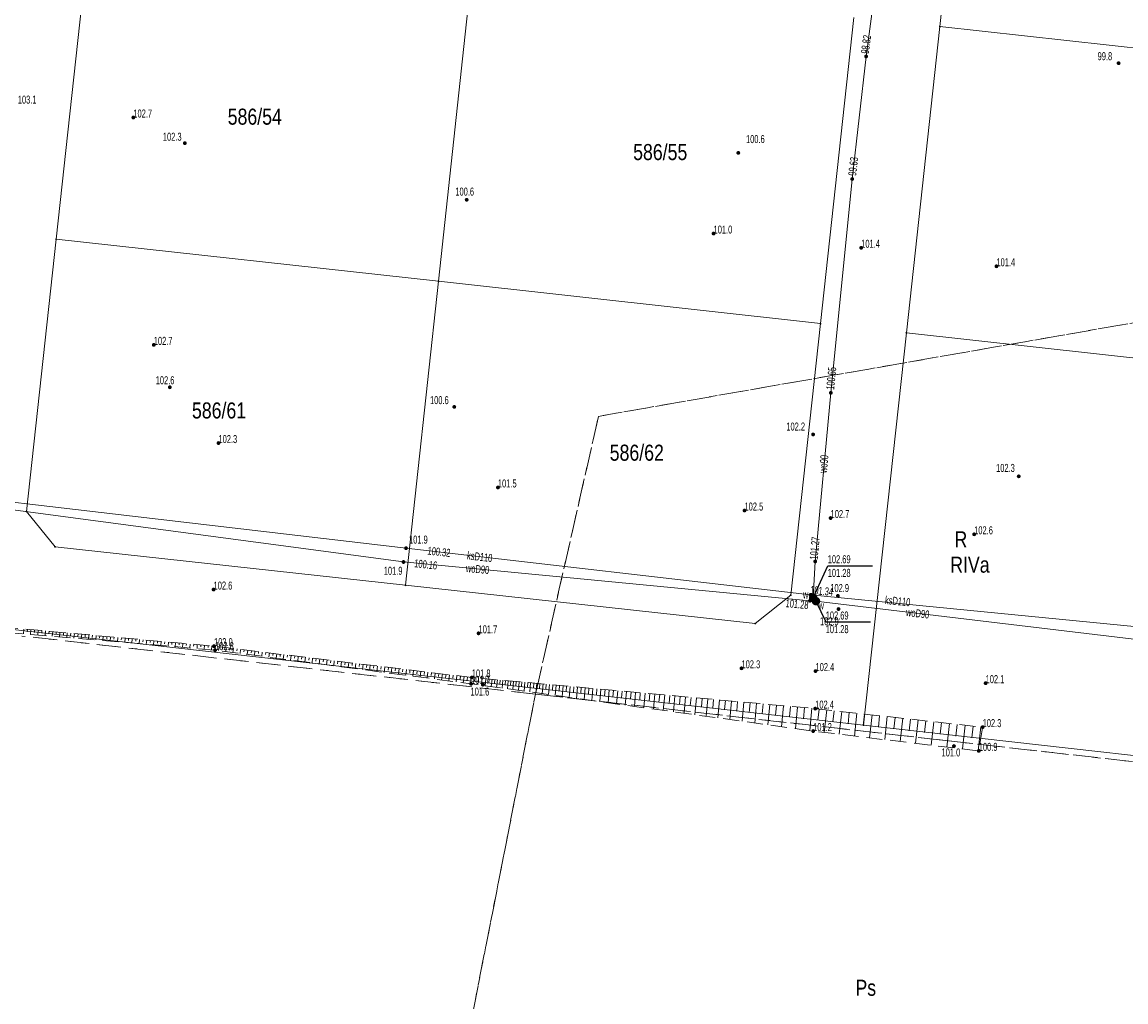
# Model space of a CAD drawing. Header units: inches. Extents: x 6497603 to 6502483, y 5925790 to 5934357.
# Tile 209 of 256: x 6501140 to 6501243, y 5926423 to 5926514. Entities that reach past the tile are written whole.
import ezdxf
from ezdxf.enums import TextEntityAlignment as Align

# ---------------------------------------------------------------- set-up
doc = ezdxf.new("R2010")
doc.units = ezdxf.units.IN
doc.header["$MEASUREMENT"] = 0
for name, pattern in [('1.5_0.75', [2.25, 1.5, -0.75]), ('219-1000', [0, 0]), ('egkk-1000', [3, 2.25, -0.75]), ('egug-1000', [1.5, 0.75, -0.75])]:
    doc.linetypes.add(name, pattern=pattern)
for name, color, linetype in [('000 Inne (niezydentyfikowane)', 7, 'Continuous'), ('203-punkt graniczny', 7, 'Continuous'), ('209-oznaczenie konturu klasyfikacyjnego', 7, 'Continuous'), ('210-oznaczenie konturu użytku gruntowego', 7, 'Continuous'), ('211-numer działki ewidencyjnej', 7, 'Continuous'), ('217-kontur klasyfikacyjny', 7, 'Continuous'), ('218-kontur użytku gruntowego', 7, 'Continuous'), ('219-działka ewidencyjna', 7, 'Continuous'), ('pikieta naturalna', 7, 'Continuous'), ('pikieta naturalna-Atr2', 7, 'Continuous'), ('przewód kanalizacyjny', 7, 'Continuous'), ('przewód kanalizacyjny-Atr1', 7, 'Continuous'), ('przewód wodociągowy', 7, 'Continuous'), ('przewód wodociągowy-Atr1', 7, 'Continuous'), ('rzędna', 7, 'Continuous'), ('rzędna-Atr2', 7, 'Continuous'), ('rzędna-Atr3', 7, 'Continuous'), ('skarpa nieumocniona', 7, 'Continuous'), ('zasuwa lub zawór', 7, 'Continuous'), ('zasuwa lub zawór-Atr17', 7, 'Continuous')]:
    doc.layers.add(name, color=color, linetype=linetype)
doc.styles.get("Standard").update_dxf_attribs({"font": 'arial.ttf'})

# ---------------------------------------------------------------- blocks, each defined once
blk = doc.blocks.new('203')
at = {"linetype": 'Continuous', "lineweight": 0}
h = blk.add_hatch(color=0, dxfattribs=at)
edge = h.paths.add_edge_path()
edge.add_arc((0, 0), 0.09, 0, 360)
blk = doc.blocks.new('PW01')
at = {"linetype": 'Continuous', "lineweight": 13}
h = blk.add_hatch(color=0, dxfattribs=at)
edge = h.paths.add_edge_path()
edge.add_arc((0, 0), 0.18, 0, 360)
blk = doc.blocks.new('US25')
at = {"linetype": 'Continuous', "lineweight": 13}
h = blk.add_hatch(color=0, dxfattribs=at)
edge = h.paths.add_edge_path()
edge.add_arc((0, 0), 0.4, 0, 360)

msp = doc.modelspace()

# ---------------------------------------------------------------- linework, layer by layer
at = {"layer": '000 Inne (niezydentyfikowane)', "color": 7, "linetype": 'Continuous', "lineweight": 18, "flags": 128}
for points in [[(6501140.42, 5926457.39), (6501140.38, 5926456.95)], [(6501140.76, 5926457.36), (6501140.74, 5926457.14)], [(6501141.09, 5926457.33), (6501141.05, 5926456.89)], [(6501141.43, 5926457.3), (6501141.41, 5926457.08)], [(6501141.77, 5926457.27), (6501141.73, 5926456.83)], [(6501142.11, 5926457.24), (6501142.09, 5926457.02)], [(6501142.45, 5926457.21), (6501142.41, 5926456.77)], [(6501142.78, 5926457.18), (6501142.76, 5926456.96)], [(6501143.12, 5926457.15), (6501143.08, 5926456.72)], [(6501143.46, 5926457.12), (6501143.44, 5926456.9)], [(6501143.8, 5926457.09), (6501143.76, 5926456.66)], [(6501144.14, 5926457.06), (6501144.12, 5926456.84)], [(6501144.47, 5926457.03), (6501144.44, 5926456.6)], [(6501144.81, 5926457), (6501144.79, 5926456.78)], [(6501145.15, 5926456.97), (6501145.11, 5926456.54)], [(6501145.49, 5926456.94), (6501145.47, 5926456.73)], [(6501145.83, 5926456.91), (6501145.79, 5926456.48)], [(6501146.16, 5926456.88), (6501146.15, 5926456.67)], [(6501146.5, 5926456.85), (6501146.46, 5926456.43)], [(6501146.84, 5926456.81), (6501146.82, 5926456.61)], [(6501147.18, 5926456.78), (6501147.14, 5926456.37)], [(6501147.52, 5926456.75), (6501147.5, 5926456.55)], [(6501147.85, 5926456.72), (6501147.82, 5926456.31)], [(6501148.19, 5926456.69), (6501148.17, 5926456.49)], [(6501148.53, 5926456.66), (6501148.49, 5926456.25)], [(6501148.87, 5926456.63), (6501148.85, 5926456.43)], [(6501149.21, 5926456.6), (6501149.17, 5926456.2)], [(6501149.54, 5926456.57), (6501149.53, 5926456.37)], [(6501149.88, 5926456.54), (6501149.85, 5926456.14)], [(6501150.22, 5926456.51), (6501150.2, 5926456.31)], [(6501150.56, 5926456.48), (6501150.52, 5926456.08)], [(6501150.9, 5926456.45), (6501150.88, 5926456.25)], [(6501151.23, 5926456.42), (6501151.2, 5926456.02)], [(6501151.57, 5926456.39), (6501151.55, 5926456.19)], [(6501151.91, 5926456.36), (6501151.87, 5926455.97)], [(6501152.25, 5926456.33), (6501152.23, 5926456.13)], [(6501152.58, 5926456.3), (6501152.55, 5926455.91)], [(6501152.92, 5926456.27), (6501152.91, 5926456.07)], [(6501153.26, 5926456.24), (6501153.23, 5926455.85)], [(6501153.6, 5926456.21), (6501153.58, 5926456.01)], [(6501153.94, 5926456.17), (6501153.9, 5926455.79)], [(6501154.27, 5926456.14), (6501154.26, 5926455.95)], [(6501154.61, 5926456.11), (6501154.58, 5926455.74)], [(6501154.95, 5926456.08), (6501154.93, 5926455.9)], [(6501155.29, 5926456.05), (6501155.25, 5926455.68)], [(6501155.63, 5926456.02), (6501155.61, 5926455.84)], [(6501155.96, 5926455.99), (6501155.93, 5926455.62)], [(6501156.3, 5926455.96), (6501156.29, 5926455.78)], [(6501156.64, 5926455.93), (6501156.61, 5926455.56)], [(6501156.98, 5926455.9), (6501156.96, 5926455.72)], [(6501157.32, 5926455.87), (6501157.28, 5926455.51)], [(6501157.65, 5926455.84), (6501157.64, 5926455.66)], [(6501157.99, 5926455.81), (6501157.96, 5926455.45)], [(6501158.33, 5926455.77), (6501158.31, 5926455.6)], [(6501158.67, 5926455.73), (6501158.62, 5926455.38)], [(6501159, 5926455.69), (6501158.98, 5926455.51)], [(6501159.34, 5926455.65), (6501159.3, 5926455.29)], [(6501159.68, 5926455.61), (6501159.65, 5926455.43)], [(6501160.01, 5926455.57), (6501159.97, 5926455.2)], [(6501160.35, 5926455.53), (6501160.33, 5926455.34)], [(6501160.69, 5926455.49), (6501160.64, 5926455.11)], [(6501161.02, 5926455.45), (6501161, 5926455.26)], [(6501161.36, 5926455.41), (6501161.31, 5926455.02)], [(6501161.7, 5926455.36), (6501161.67, 5926455.17)], [(6501162.03, 5926455.32), (6501161.99, 5926454.93)], [(6501162.37, 5926455.28), (6501162.35, 5926455.09)], [(6501162.71, 5926455.24), (6501162.66, 5926454.85)], [(6501163.04, 5926455.2), (6501163.02, 5926455)], [(6501163.38, 5926455.16), (6501163.33, 5926454.76)], [(6501163.72, 5926455.12), (6501163.69, 5926454.92)], [(6501164.06, 5926455.08), (6501164.01, 5926454.67)], [(6501164.39, 5926455.04), (6501164.37, 5926454.83)], [(6501164.73, 5926455), (6501164.68, 5926454.58)], [(6501165.07, 5926454.96), (6501165.04, 5926454.75)], [(6501165.4, 5926454.91), (6501165.35, 5926454.49)], [(6501165.74, 5926454.87), (6501165.71, 5926454.66)], [(6501166.08, 5926454.83), (6501166.02, 5926454.4)], [(6501166.41, 5926454.79), (6501166.39, 5926454.58)], [(6501166.75, 5926454.75), (6501166.7, 5926454.31)], [(6501167.09, 5926454.71), (6501167.06, 5926454.49)], [(6501167.42, 5926454.67), (6501167.37, 5926454.23)], [(6501167.76, 5926454.63), (6501167.73, 5926454.4)], [(6501168.1, 5926454.59), (6501168.04, 5926454.14)], [(6501168.43, 5926454.55), (6501168.41, 5926454.32)], [(6501168.77, 5926454.5), (6501168.72, 5926454.05)], [(6501169.11, 5926454.46), (6501169.08, 5926454.23)], [(6501169.44, 5926454.42), (6501169.39, 5926453.96)], [(6501169.78, 5926454.38), (6501169.75, 5926454.15)], [(6501170.12, 5926454.34), (6501170.06, 5926453.87)], [(6501170.46, 5926454.3), (6501170.43, 5926454.06)], [(6501170.79, 5926454.26), (6501170.73, 5926453.78)], [(6501171.13, 5926454.22), (6501171.1, 5926453.98)], [(6501171.47, 5926454.18), (6501171.41, 5926453.69)], [(6501171.8, 5926454.14), (6501171.77, 5926453.89)], [(6501172.14, 5926454.1), (6501172.08, 5926453.61)], [(6501172.48, 5926454.05), (6501172.45, 5926453.81)], [(6501172.81, 5926454.01), (6501172.75, 5926453.52)], [(6501173.15, 5926453.97), (6501173.12, 5926453.72)], [(6501173.49, 5926453.93), (6501173.43, 5926453.43)], [(6501173.82, 5926453.89), (6501173.79, 5926453.64)], [(6501174.16, 5926453.85), (6501174.1, 5926453.34)], [(6501174.5, 5926453.81), (6501174.47, 5926453.55)], [(6501174.83, 5926453.77), (6501174.77, 5926453.25)], [(6501175.17, 5926453.73), (6501175.14, 5926453.47)], [(6501175.51, 5926453.69), (6501175.44, 5926453.16)], [(6501175.84, 5926453.64), (6501175.81, 5926453.38)], [(6501176.18, 5926453.6), (6501176.12, 5926453.07)], [(6501176.52, 5926453.56), (6501176.49, 5926453.3)], [(6501176.85, 5926453.52), (6501176.79, 5926452.99)], [(6501177.19, 5926453.48), (6501177.16, 5926453.21)], [(6501177.53, 5926453.44), (6501177.46, 5926452.9)], [(6501177.87, 5926453.4), (6501177.83, 5926453.13)], [(6501178.2, 5926453.36), (6501178.14, 5926452.81)], [(6501178.54, 5926453.32), (6501178.51, 5926453.04)], [(6501178.88, 5926453.28), (6501178.81, 5926452.72)], [(6501179.21, 5926453.24), (6501179.18, 5926452.96)], [(6501179.55, 5926453.19), (6501179.48, 5926452.63)], [(6501179.89, 5926453.15), (6501179.85, 5926452.87)], [(6501180.22, 5926453.11), (6501180.15, 5926452.54)], [(6501180.56, 5926453.07), (6501180.53, 5926452.79)], [(6501180.9, 5926453.03), (6501180.83, 5926452.45)], [(6501181.23, 5926452.99), (6501181.2, 5926452.7)], [(6501181.57, 5926452.95), (6501181.5, 5926452.37)], [(6501181.91, 5926452.91), (6501181.87, 5926452.61)], [(6501182.24, 5926452.87), (6501182.17, 5926452.28)], [(6501182.58, 5926452.83), (6501182.55, 5926452.53)], [(6501182.92, 5926452.8), (6501182.86, 5926452.18)], [(6501183.26, 5926452.77), (6501183.23, 5926452.45)], [(6501183.6, 5926452.74), (6501183.54, 5926452.09)], [(6501183.93, 5926452.71), (6501183.9, 5926452.38)], [(6501184.19, 5926452.69), (6501184.12, 5926452.01)], [(6501184.44, 5926452.67), (6501184.41, 5926452.32)], [(6501184.69, 5926452.64), (6501184.62, 5926451.94)], [(6501184.94, 5926452.62), (6501184.91, 5926452.26)], [(6501185.19, 5926452.6), (6501185.13, 5926451.87)], [(6501185.44, 5926452.57), (6501185.41, 5926452.21)], [(6501185.7, 5926452.55), (6501185.63, 5926451.8)], [(6501185.95, 5926452.53), (6501185.91, 5926452.15)], [(6501186.2, 5926452.51), (6501186.13, 5926451.73)], [(6501186.46, 5926452.48), (6501186.42, 5926452.09)], [(6501186.72, 5926452.46), (6501186.65, 5926451.66)], [(6501186.98, 5926452.44), (6501186.95, 5926452.03)], [(6501187.25, 5926452.41), (6501187.18, 5926451.59)], [(6501187.53, 5926452.39), (6501187.49, 5926451.97)], [(6501187.8, 5926452.36), (6501187.73, 5926451.51)], [(6501188.09, 5926452.34), (6501188.05, 5926451.9)], [(6501188.37, 5926452.31), (6501188.29, 5926451.43)], [(6501188.66, 5926452.28), (6501188.62, 5926451.84)], [(6501188.96, 5926452.26), (6501188.88, 5926451.35)], [(6501189.26, 5926452.23), (6501189.22, 5926451.77)], [(6501189.56, 5926452.2), (6501189.48, 5926451.27)], [(6501189.87, 5926452.17), (6501189.83, 5926451.7)], [(6501190.19, 5926452.14), (6501190.1, 5926451.18)], [(6501190.51, 5926452.12), (6501190.46, 5926451.63)], [(6501190.83, 5926452.09), (6501190.74, 5926451.09)], [(6501191.16, 5926452.06), (6501191.12, 5926451.55)], [(6501191.5, 5926452.03), (6501191.4, 5926451)], [(6501191.84, 5926452), (6501191.79, 5926451.48)], [(6501192.18, 5926451.96), (6501192.08, 5926450.91)], [(6501192.53, 5926451.93), (6501192.48, 5926451.4)], [(6501192.89, 5926451.9), (6501192.79, 5926450.81)], [(6501193.25, 5926451.87), (6501193.2, 5926451.31)], [(6501193.62, 5926451.83), (6501193.51, 5926450.71)], [(6501193.99, 5926451.8), (6501193.94, 5926451.23)], [(6501194.37, 5926451.77), (6501194.26, 5926450.61)], [(6501194.75, 5926451.73), (6501194.7, 5926451.14)], [(6501195.14, 5926451.7), (6501195.03, 5926450.5)], [(6501195.54, 5926451.66), (6501195.48, 5926451.05)], [(6501195.94, 5926451.62), (6501195.83, 5926450.39)], [(6501196.35, 5926451.59), (6501196.29, 5926450.96)], [(6501196.76, 5926451.55), (6501196.65, 5926450.28)], [(6501197.19, 5926451.51), (6501197.13, 5926450.86)], [(6501197.61, 5926451.47), (6501197.5, 5926450.16)], [(6501198.05, 5926451.43), (6501197.99, 5926450.77)], [(6501198.49, 5926451.39), (6501198.37, 5926450.04)], [(6501198.94, 5926451.35), (6501198.88, 5926450.66)], [(6501199.4, 5926451.31), (6501199.27, 5926449.92)], [(6501199.86, 5926451.27), (6501199.79, 5926450.56)], [(6501200.33, 5926451.23), (6501200.2, 5926449.79)], [(6501200.8, 5926451.18), (6501200.74, 5926450.45)], [(6501201.29, 5926451.14), (6501201.15, 5926449.65)], [(6501201.78, 5926451.09), (6501201.71, 5926450.34)], [(6501202.28, 5926451.05), (6501202.14, 5926449.52)], [(6501202.79, 5926451), (6501202.72, 5926450.23)], [(6501203.3, 5926450.96), (6501203.16, 5926449.38)], [(6501203.83, 5926450.91), (6501203.76, 5926450.11)], [(6501204.36, 5926450.86), (6501204.21, 5926449.23)], [(6501204.9, 5926450.81), (6501204.83, 5926449.98)], [(6501205.45, 5926450.76), (6501205.3, 5926449.08)], [(6501206.01, 5926450.71), (6501205.93, 5926449.86)], [(6501206.57, 5926450.66), (6501206.41, 5926448.93)], [(6501207.15, 5926450.61), (6501207.07, 5926449.73)], [(6501207.73, 5926450.55), (6501207.57, 5926448.77)], [(6501208.32, 5926450.5), (6501208.24, 5926449.59)], [(6501208.92, 5926450.45), (6501208.76, 5926448.6)], [(6501209.53, 5926450.39), (6501209.45, 5926449.46)], [(6501210.16, 5926450.33), (6501209.98, 5926448.43)], [(6501210.79, 5926450.28), (6501210.7, 5926449.31)], [(6501211.43, 5926450.22), (6501211.25, 5926448.26)], [(6501212.08, 5926450.16), (6501211.99, 5926449.17)], [(6501212.74, 5926450.1), (6501212.55, 5926448.08)], [(6501213.41, 5926450.04), (6501213.31, 5926449.01)], [(6501214.09, 5926449.98), (6501213.9, 5926447.89)], [(6501214.78, 5926449.91), (6501214.66, 5926448.86)], [(6501215.48, 5926449.83), (6501215.24, 5926447.73)], [(6501216.18, 5926449.75), (6501216.06, 5926448.7)], [(6501216.88, 5926449.68), (6501216.64, 5926447.56)], [(6501217.58, 5926449.6), (6501217.47, 5926448.54)], [(6501218.29, 5926449.52), (6501218.06, 5926447.39)], [(6501219, 5926449.44), (6501218.88, 5926448.37)], [(6501219.71, 5926449.36), (6501219.47, 5926447.22)], [(6501220.42, 5926449.28), (6501220.31, 5926448.21)], [(6501221.14, 5926449.2), (6501220.9, 5926447.05)], [(6501221.86, 5926449.13), (6501221.74, 5926448.05)], [(6501222.58, 5926449.05), (6501222.34, 5926446.88)], [(6501223.3, 5926448.97), (6501223.18, 5926447.88)], [(6501224.02, 5926448.89), (6501223.78, 5926446.71)], [(6501224.75, 5926448.81), (6501224.63, 5926447.71)], [(6501225.48, 5926448.73), (6501225.23, 5926446.53)], [(6501226.21, 5926448.64), (6501226.09, 5926447.55)], [(6501226.94, 5926448.56), (6501226.7, 5926446.36)], [(6501227.67, 5926448.48), (6501227.55, 5926447.38)], [(6501228.41, 5926448.4), (6501228.17, 5926446.18)], [(6501229.15, 5926448.32), (6501229.03, 5926447.21)], [(6501229.89, 5926448.24), (6501229.64, 5926446.01)]]:
    msp.add_lwpolyline(points, dxfattribs=at)
at = {"layer": '217-kontur klasyfikacyjny', "color": 3, "linetype": 'egkk-1000', "lineweight": 18, "flags": 128}
for points in [[(6501248.97, 5926486.87), (6501194.14, 5926477.28)], [(6501194.14, 5926477.28), (6501188.25, 5926451.31)], [(6501188.25, 5926451.31), (6501140.25, 5926456.74)], [(6501170.87, 5926362.96), (6501188.25, 5926451.31)], [(6501188.25, 5926451.31), (6501226.59, 5926446.97)], [(6501226.59, 5926446.97), (6501264.92, 5926442.63)]]:
    msp.add_lwpolyline(points, dxfattribs=at)
at = {"layer": '218-kontur użytku gruntowego', "color": 3, "linetype": 'egug-1000', "lineweight": 18, "flags": 128}
for points in [[(6501194.14, 5926477.28), (6501248.97, 5926486.87)], [(6501188.25, 5926451.31), (6501194.14, 5926477.28)], [(6501188.25, 5926451.31), (6501140.25, 5926456.74)], [(6501188.25, 5926451.31), (6501170.87, 5926362.96)], [(6501226.59, 5926446.97), (6501188.25, 5926451.31)], [(6501264.92, 5926442.63), (6501226.59, 5926446.97)]]:
    msp.add_lwpolyline(points, dxfattribs=at)
at = {"layer": '219-działka ewidencyjna', "color": 3, "linetype": '219-1000', "lineweight": 18, "flags": 128}
for points in [[(6501226.05, 5926513.72), (6501229.17, 5926542.3)], [(6501143.44, 5926493.84), (6501146.55, 5926522.47)], [(6501179.18, 5926489.91), (6501182.28, 5926518.52)], [(6501214.89, 5926485.95), (6501218.02, 5926514.57)], [(6501222.92, 5926485.09), (6501226.05, 5926513.72)], [(6501226.05, 5926513.72), (6501273.54, 5926508.5)], [(6501140.68, 5926468.39), (6501143.44, 5926493.84)], [(6501143.44, 5926493.84), (6501179.18, 5926489.91)], [(6501176.1, 5926461.49), (6501179.18, 5926489.91)], [(6501179.18, 5926489.91), (6501214.89, 5926485.95)], [(6501212.11, 5926460.56), (6501214.89, 5926485.95)], [(6501218.91, 5926448.41), (6501222.92, 5926485.09)], [(6501222.92, 5926485.09), (6501270.02, 5926479.87)], [(6501140.68, 5926468.39), (6501143.34, 5926465.08)], [(6501143.34, 5926465.08), (6501176.1, 5926461.49)], [(6501176.1, 5926461.49), (6501208.8, 5926457.91)], [(6501111.1, 5926460.52), (6501218.91, 5926448.41)], [(6501208.8, 5926457.91), (6501212.11, 5926460.56)], [(6501218.91, 5926448.41), (6501265.51, 5926443.17)]]:
    msp.add_lwpolyline(points, dxfattribs=at)
at = {"layer": 'przewód kanalizacyjny', "color": 34, "linetype": 'Continuous', "lineweight": 18, "flags": 128}
msp.add_lwpolyline([(6501036.78, 5926481.38), (6501055.76, 5926479.08), (6501075.71, 5926476.84), (6501104.18, 5926473.38), (6501176.15, 5926464.95), (6501213.96, 5926460.58), (6501251.86, 5926456.87), (6501286.22, 5926453.61), (6501300.43, 5926450.12), (6501316.89, 5926447.64), (6501319.28, 5926446.72)], dxfattribs=at)
at = {"layer": 'przewód wodociągowy', "color": 5, "linetype": 'Continuous', "lineweight": 18, "flags": 128}
for points in [[(6501180.6, 5926607.1), (6501229.33, 5926601.5), (6501223.47, 5926552.84), (6501222.2, 5926538.19), (6501221.5, 5926531.2), (6501220.99, 5926526.16), (6501220.33, 5926519.64), (6501219.16, 5926510.93), (6501217.86, 5926499.47), (6501215.86, 5926479.48), (6501214.4, 5926463.71), (6501214.21, 5926460.3), (6501214.19, 5926460)], [(6501306.67, 5926446.25), (6501299.94, 5926449.38), (6501286.12, 5926452.24), (6501251.76, 5926455.55), (6501214.47, 5926460), (6501214.19, 5926460), (6501213.91, 5926460.04), (6501175.91, 5926463.66), (6501134.01, 5926469.27), (6501104.1, 5926472.11), (6501055.74, 5926478.41), (6501055.53, 5926478.43), (6501036.8, 5926480.16)]]:
    msp.add_lwpolyline(points, dxfattribs=at)
at = {"layer": 'rzędna-Atr2', "color": 7, "flags": 128}
for points in [[(6501214.21, 5926460.3), (6501215.57, 5926463.31), (6501219.749, 5926463.31)], [(6501214.47, 5926460), (6501215.38, 5926458.05), (6501219.559, 5926458.05)]]:
    msp.add_lwpolyline(points, dxfattribs=at)
at = {"layer": 'skarpa nieumocniona', "color": 7, "linetype": '1.5_0.75', "lineweight": 18, "flags": 128}
msp.add_lwpolyline([(6501044.89, 5926467.6), (6501044.82, 5926467.97), (6501056.69, 5926466.53), (6501081.15, 5926463.79), (6501105.74, 5926461.16), (6501131.6, 5926458.19), (6501158.2, 5926455.79), (6501182.3, 5926452.86), (6501214.4, 5926449.95), (6501230.05, 5926448.22), (6501229.69, 5926446), (6501214.21, 5926447.85), (6501182.23, 5926452.27), (6501158.3, 5926455.42), (6501131.63, 5926457.69), (6501105.73, 5926460.69), (6501081.08, 5926463.48), (6501056.77, 5926466.21)], close=True, dxfattribs=at)
msp.add_lwpolyline([(6501044.89, 5926467.6), (6501044.82, 5926467.97), (6501056.69, 5926466.53), (6501081.15, 5926463.79), (6501105.74, 5926461.16), (6501131.6, 5926458.19), (6501158.2, 5926455.79), (6501182.3, 5926452.86), (6501214.4, 5926449.95), (6501230.05, 5926448.22), (6501229.69, 5926446), (6501214.21, 5926447.85), (6501182.23, 5926452.27), (6501158.3, 5926455.42), (6501131.63, 5926457.69), (6501105.73, 5926460.69), (6501081.08, 5926463.48), (6501056.77, 5926466.21)], close=True, dxfattribs=at)

# ---------------------------------------------------------------- block references
at = {"layer": '203-punkt graniczny', "color": 7, "linetype": 'Continuous', "lineweight": 18}
for p in [(6501226.05, 5926513.72), (6501143.44, 5926493.84), (6501179.18, 5926489.91), (6501214.89, 5926485.95), (6501222.92, 5926485.09), (6501140.68, 5926468.39), (6501143.34, 5926465.08), (6501176.1, 5926461.49), (6501212.11, 5926460.56), (6501208.8, 5926457.91), (6501218.91, 5926448.41)]:
    msp.add_blockref('203', p, dxfattribs=at)
at = {"layer": 'pikieta naturalna', "color": 7, "linetype": 'Continuous', "lineweight": 13}
for p in [(6501242.76, 5926510.3), (6501150.66, 5926505.22), (6501155.47, 5926502.82), (6501207.21, 5926501.91), (6501181.82, 5926497.53), (6501204.9, 5926494.37), (6501218.7, 5926493.04), (6501231.34, 5926491.31), (6501152.57, 5926483.96), (6501154.07, 5926480), (6501180.66, 5926478.16), (6501214.2, 5926475.59), (6501158.62, 5926474.78), (6501233.42, 5926471.67), (6501184.74, 5926470.63), (6501207.79, 5926468.47), (6501215.84, 5926467.77), (6501229.26, 5926466.25), (6501176.15, 5926464.95), (6501175.91, 5926463.66), (6501158.16, 5926461.08), (6501216.52, 5926460.49), (6501216.58, 5926459.26), (6501182.93, 5926456.99), (6501158.2, 5926455.79), (6501158.3, 5926455.42), (6501207.51, 5926453.72), (6501214.43, 5926453.46), (6501182.3, 5926452.86), (6501182.23, 5926452.27), (6501183.32, 5926452.19), (6501230.33, 5926452.33), (6501214.4, 5926449.95), (6501214.21, 5926447.85), (6501230.05, 5926448.22), (6501227.37, 5926446.45), (6501229.69, 5926446)]:
    msp.add_blockref('PW01', p, dxfattribs=at)
at = {"layer": 'rzędna', "color": 5, "linetype": 'Continuous', "lineweight": 18}
for p in [(6501219.16, 5926510.93), (6501217.86, 5926499.47), (6501215.86, 5926479.48), (6501175.91, 5926463.66), (6501214.4, 5926463.71), (6501213.91, 5926460.04), (6501214.21, 5926460.3), (6501214.47, 5926460)]:
    msp.add_blockref('PW01', p, dxfattribs=at)
at = {"layer": 'rzędna', "color": 34, "linetype": 'Continuous', "lineweight": 18}
for p in [(6501176.15, 5926464.95), (6501213.96, 5926460.58)]:
    msp.add_blockref('PW01', p, dxfattribs=at)
at = {"layer": 'zasuwa lub zawór', "color": 5, "linetype": 'Continuous', "lineweight": 18}
for p in [(6501214.21, 5926460.3), (6501214.47, 5926460)]:
    msp.add_blockref('US25', p, dxfattribs=at)

# ---------------------------------------------------------------- texts
at = {"layer": '209-oznaczenie konturu klasyfikacyjnego', "color": 3, "linetype": 'Continuous', "lineweight": 18, "width": 0.79}
msp.add_text('RIVa', height=1.5, dxfattribs=at).set_placement((6501227.02, 5926462.66))
at = {"layer": '210-oznaczenie konturu użytku gruntowego', "color": 3, "linetype": 'Continuous', "lineweight": 18, "width": 0.79}
for s, p in [('R', (6501227.42, 5926465.03)), ('Ps', (6501218.16, 5926423.1))]:
    msp.add_text(s, height=1.5, dxfattribs=at).set_placement(p)
at = {"layer": '211-numer działki ewidencyjnej', "color": 3, "linetype": 'Continuous', "lineweight": 18, "width": 0.79}
for s, p in [('586/54', (6501159.48, 5926506.05)), ('586/55', (6501197.38, 5926502.74)), ('586/61', (6501156.14, 5926478.58)), ('586/62', (6501195.19, 5926474.63))]:
    msp.add_text(s, height=1.5, dxfattribs=at).set_placement(p, align=Align.TOP_LEFT)
at = {"layer": 'pikieta naturalna-Atr2', "color": 7, "width": 0.667}
for s, p in [('99.8', (6501240.8, 5926510.58)), ('103.1', (6501139.86, 5926506.52)), ('102.7', (6501150.66, 5926505.22)), ('102.3', (6501153.42, 5926503.05)), ('100.6', (6501207.93, 5926502.83)), ('100.6', (6501180.76, 5926497.92)), ('101.0', (6501204.9, 5926494.37)), ('101.4', (6501218.7, 5926493.04)), ('101.4', (6501231.34, 5926491.31)), ('102.7', (6501152.57, 5926483.96)), ('102.6', (6501152.75, 5926480.28)), ('100.6', (6501178.39, 5926478.42)), ('102.2', (6501211.7, 5926475.95)), ('102.3', (6501158.62, 5926474.78)), ('102.3', (6501231.31, 5926472.08)), ('101.5', (6501184.74, 5926470.63)), ('102.5', (6501207.79, 5926468.47)), ('102.7', (6501215.84, 5926467.77)), ('101.9', (6501176.43, 5926465.38)), ('102.6', (6501229.26, 5926466.25)), ('102.6', (6501158.16, 5926461.08)), ('102.9', (6501215.81, 5926460.85)), ('101.7', (6501182.93, 5926456.99)), ('103.0', (6501158.2, 5926455.79)), ('102.8', (6501158.3, 5926455.42)), ('101.8', (6501182.3, 5926452.86)), ('102.3', (6501207.51, 5926453.72)), ('102.4', (6501214.43, 5926453.46)), ('101.7', (6501182.23, 5926452.27)), ('102.1', (6501230.33, 5926452.33)), ('101.6', (6501182.18, 5926451.17)), ('102.4', (6501214.4, 5926449.95)), ('101.2', (6501214.21, 5926447.85)), ('102.3', (6501230.05, 5926448.22)), ('100.9', (6501229.69, 5926446)), ('101.0', (6501226.21, 5926445.48))]:
    msp.add_text(s, height=0.75, dxfattribs=at).set_placement(p)
for s, p in [('101.9', (6501174.07, 5926462.84)), ('102.9', (6501214.85, 5926458.12))]:
    msp.add_text(s, height=0.75, dxfattribs=at).set_placement(p, align=Align.MIDDLE_LEFT)
at = {"layer": 'przewód kanalizacyjny-Atr1', "color": 34, "width": 0.667}
for rotation, p in [(353.4, (6501183.04, 5926464.15)), (354.4, (6501222.11, 5926460))]:
    msp.add_text('ksD110', height=0.75, rotation=rotation, dxfattribs=at).set_placement(p, align=Align.MIDDLE_CENTER)
at = {"layer": 'przewód wodociągowy-Atr1', "color": 5, "width": 0.667}
for s, rotation, p in [('wo90', 84.699, (6501215.19, 5926472.83)), ('woD90', 354.6, (6501182.84, 5926463)), ('woD90', 353.2, (6501223.98, 5926458.86))]:
    msp.add_text(s, height=0.75, rotation=rotation, dxfattribs=at).set_placement(p, align=Align.MIDDLE_CENTER)
at = {"layer": 'rzędna-Atr2', "color": 5, "width": 0.667}
for s, rotation, p in [('98.82', 82.4, (6501219.03, 5926511.19)), ('99.63', 83.5, (6501217.85, 5926499.78)), ('100.65', 84.3, (6501215.79, 5926479.77)), ('101.27', 84.699, (6501214.25, 5926463.88)), ('100.16', 353.825, (6501176.93, 5926463.55)), ('101.28', 354.6, (6501211.64, 5926459.82))]:
    msp.add_text(s, height=0.75, rotation=rotation, dxfattribs=at).set_placement(p, align=Align.MIDDLE_LEFT)
at = {"layer": 'rzędna-Atr2', "color": 34, "width": 0.667}
for s, rotation, p in [('100.32', 353.695, (6501178.17, 5926464.73)), ('101.34', 354.4, (6501213.94, 5926461.06))]:
    msp.add_text(s, height=0.75, rotation=rotation, dxfattribs=at).set_placement(p, align=Align.MIDDLE_LEFT)
at = {"layer": 'rzędna-Atr2', "color": 5, "width": 0.667}
for p in [(6501215.57, 5926463.317), (6501215.38, 5926458.058)]:
    msp.add_text('102.69', height=0.75, dxfattribs=at).set_placement(p, align=Align.BOTTOM_LEFT)
at = {"layer": 'rzędna-Atr3', "color": 5, "width": 0.667}
for p in [(6501215.57, 5926462.042), (6501215.38, 5926456.782)]:
    msp.add_text('101.28', height=0.75, dxfattribs=at).set_placement(p, align=Align.BOTTOM_LEFT)
at = {"layer": 'zasuwa lub zawór-Atr17', "color": 5, "width": 0.667}
for p in [(6501213.25, 5926460.99), (6501214.71, 5926459.97)]:
    msp.add_text('w', height=0.75, dxfattribs=at).set_placement(p, align=Align.TOP_LEFT)

doc.saveas('drawing.dxf')
